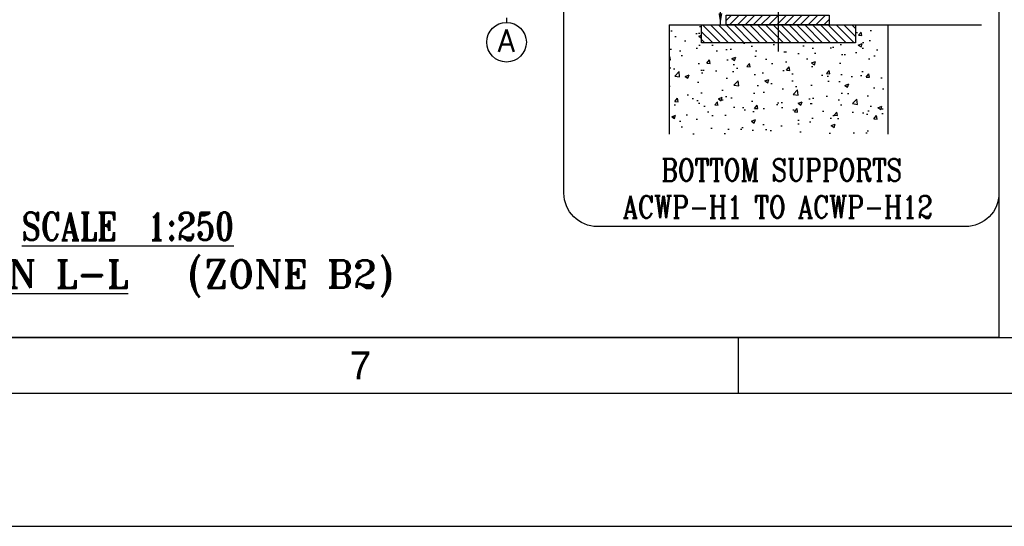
# Model space of a CAD drawing. Header units: inches. Extents: x -341304 to 31571016, y -692717 to 2132253.
# Tile 59 of 256: x 517090 to 561425, y -617757 to -594941. Entities that reach past the tile are written whole.
import ezdxf
from ezdxf.enums import TextEntityAlignment as Align

# ---------------------------------------------------------------- set-up
doc = ezdxf.new("R2010")
doc.units = ezdxf.units.IN
doc.header["$MEASUREMENT"] = 0
doc.linetypes.add('CENTER', pattern=[2, 1.25, -0.25, 0.25, -0.25])
doc.linetypes.add('CENTER2', pattern=[1.125, 0.75, -0.125, 0.125, -0.125])
for name, color, linetype in [('0-CL', 8, 'CENTER'), ('CT Basin', 4, 'Continuous'), ('DIM', 1, 'Continuous'), ('text', 3, 'Continuous')]:
    doc.layers.add(name, color=color, linetype=linetype)
doc.styles.add('ROMANC', font='ROMANC.SHX')
doc.styles.add('ROMANS', font='romans')
doc.styles.add('ROMANT', font='romant', dxfattribs={"height": 5})
doc.styles.get("Standard").update_dxf_attribs({"font": 'arial.ttf'})
doc.dimstyles.new('DIMS-150', dxfattribs={"dimscale": 150, "dimtxt": 2.5, "dimasz": 2.5, "dimexe": 1, "dimexo": 1, "dimgap": 1, "dimtad": 1, "dimtih": 1, "dimtoh": 1, "dimdec": 0, "dimzin": 0, "dimdsep": 46, "dimtxsty": 'ROMANS', "dimcen": 1, "dimclrd": 8, "dimclre": 8, "dimclrt": 3, "dimadec": 0, "dimazin": 0, "dimtfac": 1, "dimtdec": 0, "dimtix": 1, "dimtofl": 0, "dimtmove": 0, "dimatfit": 3, "dimfxl": 1, "dimtolj": 1, "dimtzin": 0, "dimarcsym": 0})

# ---------------------------------------------------------------- blocks, each defined once
blk = doc.blocks.new('FORMAT-A0')
for p, q in [((23.973, 17.007), (1075.973, 17.007)), ((487.973, 17.004), (487.973, 12.004))]:
    blk.add_line(p, q)
for points in [[(1188.973, 841.007), (-0.027, 841.007), (-0.027, 0.007), (1188.973, 0.007)], [(1176.973, 829.007), (11.973, 829.007), (11.973, 12.007), (1176.973, 12.007)]]:
    blk.add_lwpolyline(points, close=True)
blk.add_text('7', height=2.5).set_placement((453.973, 14.504), align=Align.MIDDLE)
blk = doc.blocks.new('FOREBAY SUPPORTS')
at = {"color": 7}
blk.add_lwpolyline([(155540.8, -288031), (225749, -288031), (225749, -259089.7), (155540.8, -259089.7)], close=True, dxfattribs=at)
blk = doc.blocks.new('H-H')
at = {"ltscale": 0.25}
h = blk.add_hatch(dxfattribs=at)
h.set_pattern_fill('ANSI31', color=256, scale=2000)
h.set_pattern_definition([(45, (-2300517.07, 638792.75), (-176.7767, 176.7767), [])])
h.paths.add_polyline_path([(-1999934.5, 141933.1), (-1995295.3, 141933.1), (-1995295.3, 141495.9), (-1999934.5, 141495.9)])
h = blk.add_hatch(dxfattribs=at)
h.set_pattern_fill('ANSI31', color=256, scale=2000, angle=90)
h.set_pattern_definition([(135, (-2300806.7, 638792.75), (-176.7767, -176.7767), [])])
h.paths.add_polyline_path([(-2001039.2, 141495.9), (-1994113.3, 141495.9), (-1994113.3, 140690), (-2001039.2, 140690)])
at = {"layer": 'DIM'}
h = blk.add_hatch(dxfattribs=at)
h.set_pattern_fill('AR-CONC', color=0, scale=250)
h.set_pattern_definition([(50, (-1753125.4, 477690.2), (1793.1505, -156.8803), [187.5, -2062.5]), (355, (-1753125.4, 477690.2), (-346.878, 1880.48), [150, -1650]), (100.45144, (-1752976, 477677.1), (1446.272, 1723.6), [159.3505, -1752.855]), (46.1842, (-1753125.4, 478190.2), (2668.103, -413.798), [281.25, -3093.75]), (96.63564, (-1752903, 478155.7), (2336.655, 2435.297), [239.026, -2629.284]), (351.1842, (-1753125.4, 478190.2), (2336.655, 2435.297), [225, -2475]), (21, (-1752875.4, 478065.2), (1492.2676, -1006.547), [187.5, -2062.5]), (326, (-1752875.4, 478065.2), (608.288, 1812.875), [150, -1650]), (71.45144, (-1752751, 477981.3), (2100.556, 806.328), [159.3505, -1752.855]), (37.5, (-1753125.4, 477690.2), (30.3996, 832.2346), [0, -1630, 0, -1675, 0, -1656.25]), (7.5, (-1753125.4, 477690.2), (657.6738, 986.0293), [0, -955, 0, -1592.5, 0, -631.25]), (327.5, (-1753682.9, 477690.2), (1334.5561, -56.3872), [0, -625, 0, -1950, 0, -2587.5]), (317.5, (-1753932.9, 477690.2), (1457.9654, 250.2625), [0, -812.5, 0, -1295, 0, -1837.5])])
h.paths.add_polyline_path([(-2001039.2, 140690), (-2001039.2, 141495.9), (-2002496.6, 141495.9), (-2002496.6, 136578.9), (-1992655.9, 136578.9), (-1992655.9, 141495.9), (-1994113.3, 141495.9), (-1994113.3, 140690)])
at = {"ltscale": 0.25}
for p, q in [((-2002496.6, 141495.9), (-1992655.9, 141495.9)), ((-2001525.7, 141495.9), (-1998571.9, 141495.9))]:
    blk.add_line(p, q, dxfattribs=at)
blk.add_lwpolyline([(-1987651.3, 127416.8), (-2060858.3, 127416.8), (-2060858.3, 187657.9), (-1987651.3, 187657.9)], close=True)
for points in [[(-1999934.5, 141933.1), (-1995295.3, 141933.1), (-1995295.3, 141495.9), (-1999934.5, 141495.9)], [(-2001039.2, 141495.9), (-1994113.3, 141495.9), (-1994113.3, 140690), (-2001039.2, 140690)]]:
    blk.add_lwpolyline(points, close=True, dxfattribs=at)
at = {"color": 2}
blk.add_circle((-2009822.8, 140717.2), 893.1, dxfattribs=at)
at = {"layer": '0-CL', "lineweight": -3, "ltscale": 5000}
blk.add_line((-1997576.3, 140292.7), (-1997576.3, 150667.7), dxfattribs=at)
at = {"layer": 'CT Basin', "color": 8, "linetype": 'CENTER2', "ltscale": 2500}
blk.add_line((-2009822.8, 183378.8), (-2009822.8, 141610.3), dxfattribs=at)
at = {"layer": 'DIM', "color": 0}
for p, q in [((-2002496.6, 141495.9), (-2002496.6, 136578.9)), ((-1992655.9, 141495.9), (-1992655.9, 136578.9)), ((-1992655.9, 141495.9), (-1988429.4, 141495.9))]:
    blk.add_line(p, q, dxfattribs=at)
blk.add_lwpolyline([(-2005738, 151315.3), (-1989151.3, 151315.3, -0.4142136), (-1987651.3, 149815.3), (-1987651.3, 133917.7, -0.4142136), (-1989151.3, 132417.7), (-2005738, 132417.7, -0.4142136), (-2007238, 133917.7), (-2007238, 149815.3)], format="xyb", dxfattribs=at)
at = {"color": 3, "lineweight": -2, "style": 'ROMANS'}
blk.add_text('A', height=1000, dxfattribs=at).set_placement((-2009830.6, 140785.8), align=Align.MIDDLE)
at = {"layer": 'text', "color": 1, "lineweight": 25, "style": 'ROMANT', "width": 0.8}
blk.add_text('%%USCALE  1:250', height=1250, dxfattribs=at).set_placement((-2031654, 131802.2, -7709.5))
at = {"layer": 'text', "color": 1, "lineweight": 25, "style": 'ROMANT'}
for s, p in [('%%USECTION L-L', (-2038484.8, 129651, -9636.9)), ('(ZONE B2)', (-2024182, 129651, -9636.9))]:
    blk.add_text(s, height=1250, dxfattribs=at).set_placement(p)
at = {"layer": 'text', "color": 1, "insert": (-2004694.7, 135466.2), "char_height": 1000, "width": 15714.199, "attachment_point": 1, "style": 'ROMANC'}
blk.add_mtext('\\pi1838.1;{\\W0.8;BOTTOM SUPPORTS \\P\\pi104.72;ACWP-H1 TO ACWP-H12}', dxfattribs=at)
at = {"layer": 'DIM', "color": 0}
blk.add_leader([(-2000192.4, 141495.9), (-2000192.4, 145046.3), (-2007020.3, 145046.3)], dimstyle='DIMS-150', override={"dimasz": 3.5, "dimgap": 1, "dimtad": 0}, dxfattribs=at)

msp = doc.modelspace()

# ---------------------------------------------------------------- block references
at = {"xscale": 500.0000000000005, "yscale": 500.0000000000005, "zscale": 500.0000000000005}
msp.add_blockref('FORMAT-A0', (305449.3, -617760.7), dxfattribs=at)
at = {"color": 7}
msp.add_blockref('H-H', (2548834.7, -736673.7), dxfattribs=at)
at = {"layer": 'DIM', "color": 0}
msp.add_blockref('FOREBAY SUPPORTS', (405642.6, -321226), dxfattribs=at)

doc.saveas('drawing.dxf')
